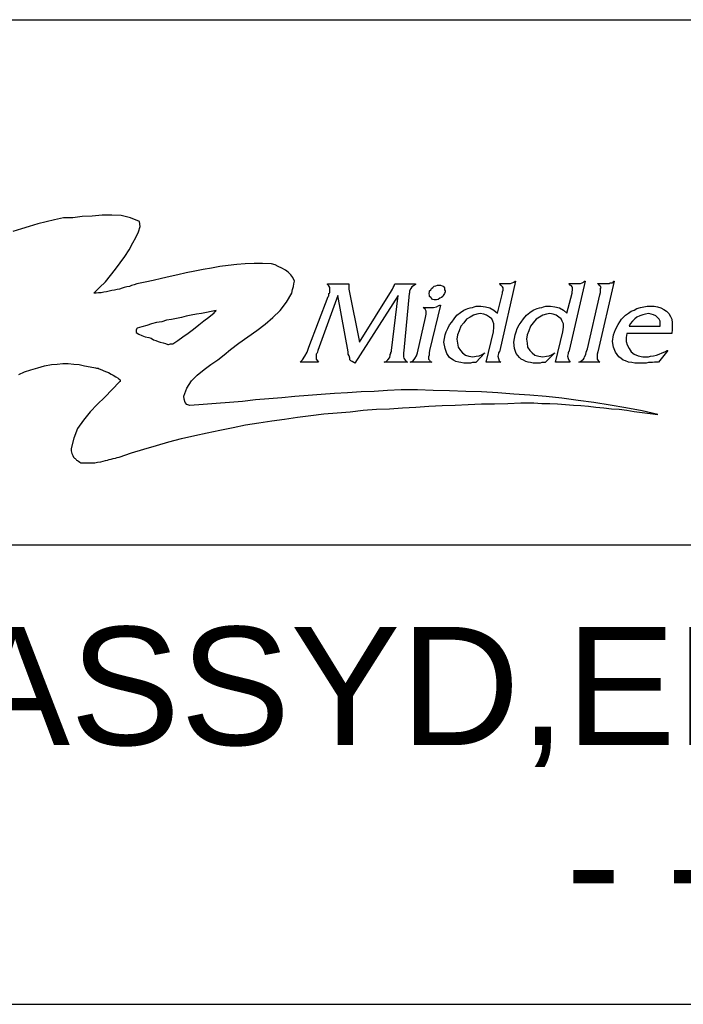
# Model space of a CAD drawing. Header units: inches. Extents: x 6 to 353, y 6 to 228.
# Tile 14 of 256: x 315 to 326, y 23 to 39. Entities that reach past the tile are written whole.
import ezdxf
from ezdxf.enums import TextEntityAlignment as Align

# ---------------------------------------------------------------- set-up
doc = ezdxf.new("R2010")
doc.units = ezdxf.units.IN
doc.header["$LTSCALE"] = 19.946667
doc.header["$MEASUREMENT"] = 0
doc.layers.get('0').update_dxf_attribs({"linetype": 'CONTINUOUS'})
doc.layers.add('09_ALL_DETAIL_ITEMS', color=7, linetype='CONTINUOUS')
doc.styles.add('TEXTSTYLE_2', font='arial.ttf')

# ---------------------------------------------------------------- blocks, each defined once
blk = doc.blocks.new('MAP_LOGO_AND_NAME_BL0', base_point=(325.333, 35.2))
at = {"color": 7, "linetype": 'Continuous'}
for p, q in [((315.628, 36.181), (315.491, 36.147)), ((315.764, 36.215), (315.628, 36.181)), ((315.909, 36.249), (315.764, 36.215)), ((316.062, 36.249), (315.909, 36.249)), ((316.216, 36.266), (316.062, 36.249)), ((316.378, 36.274), (316.216, 36.266)), ((316.54, 36.291), (316.378, 36.274)), ((316.693, 36.291), (316.54, 36.291)), ((316.847, 36.283), (316.693, 36.291)), ((317, 36.249), (316.847, 36.283)), ((317.145, 36.189), (317, 36.249)), ((317.154, 36.104), (317.145, 36.189)), ((315.227, 36.07), (315.09, 36.027)), ((315.355, 36.104), (315.227, 36.07)), ((315.491, 36.147), (315.355, 36.104)), ((317.086, 35.925), (317.128, 36.019)), ((317.128, 36.019), (317.154, 36.104)), ((317.035, 35.84), (317.086, 35.925)), ((316.907, 35.618), (316.975, 35.729)), ((316.975, 35.729), (317.035, 35.84)), ((316.83, 35.516), (316.907, 35.618)), ((316.676, 35.311), (316.753, 35.413)), ((316.753, 35.413), (316.83, 35.516)), ((318.041, 35.379), (317.904, 35.353)), ((318.177, 35.405), (318.041, 35.379)), ((318.314, 35.43), (318.177, 35.405)), ((318.45, 35.456), (318.314, 35.43)), ((318.586, 35.473), (318.45, 35.456)), ((318.723, 35.49), (318.586, 35.473)), ((318.859, 35.498), (318.723, 35.49)), ((319.004, 35.507), (318.859, 35.498)), ((319.141, 35.507), (319.004, 35.507)), ((319.286, 35.498), (319.141, 35.507)), ((319.345, 35.481), (319.286, 35.498)), ((319.397, 35.456), (319.345, 35.481)), ((319.456, 35.43), (319.397, 35.456)), ((319.516, 35.396), (319.456, 35.43)), ((319.559, 35.362), (319.516, 35.396)), ((319.601, 35.319), (319.559, 35.362)), ((316.497, 35.115), (316.591, 35.209)), ((316.591, 35.209), (316.676, 35.311)), ((317.239, 35.2), (317.103, 35.174)), ((317.367, 35.226), (317.239, 35.2)), ((317.504, 35.26), (317.367, 35.226)), ((317.64, 35.294), (317.504, 35.26)), ((317.768, 35.319), (317.64, 35.294)), ((317.904, 35.353), (317.768, 35.319)), ((319.635, 35.277), (319.601, 35.319)), ((319.661, 35.217), (319.635, 35.277)), ((319.652, 35.174), (319.661, 35.217)), ((323.252, 35.218), (322.993, 34.089)), ((323.224, 35.2), (323.242, 35.218)), ((323.242, 35.218), (323.252, 35.218)), ((324.38, 35.218), (324.121, 34.089)), ((324.353, 35.2), (324.371, 35.218)), ((324.371, 35.218), (324.38, 35.218)), ((324.852, 35.218), (324.584, 34.071)), ((324.834, 35.2), (324.843, 35.209)), ((324.843, 35.209), (324.843, 35.218)), ((324.843, 35.218), (324.852, 35.218)), ((316.404, 35.021), (316.497, 35.115)), ((316.608, 35.047), (316.566, 35.038)), ((316.651, 35.055), (316.608, 35.047)), ((316.693, 35.064), (316.651, 35.055)), ((316.736, 35.072), (316.693, 35.064)), ((316.779, 35.081), (316.736, 35.072)), ((316.821, 35.089), (316.779, 35.081)), ((316.864, 35.106), (316.821, 35.089)), ((316.898, 35.115), (316.864, 35.106)), ((316.941, 35.123), (316.898, 35.115)), ((316.983, 35.132), (316.941, 35.123)), ((317.017, 35.149), (316.983, 35.132)), ((317.06, 35.157), (317.017, 35.149)), ((317.103, 35.174), (317.06, 35.157)), ((319.618, 35.021), (319.627, 35.081)), ((319.627, 35.081), (319.644, 35.132)), ((319.644, 35.132), (319.652, 35.174)), ((320.199, 35.163), (320.199, 35.172)), ((320.199, 35.172), (320.541, 35.172)), ((320.217, 35.144), (320.199, 35.163)), ((320.236, 35.116), (320.217, 35.144)), ((320.236, 35.089), (320.236, 35.116)), ((320.236, 35.061), (320.236, 35.089)), ((320.236, 35.052), (320.236, 35.061)), ((320.236, 35.042), (320.236, 35.052)), ((320.236, 35.033), (320.236, 35.042)), ((320.541, 35.172), (320.541, 35.144)), ((320.541, 35.144), (320.541, 35.126)), ((320.541, 35.126), (320.541, 35.098)), ((320.541, 35.098), (320.541, 35.089)), ((320.541, 35.089), (320.717, 34.228)), ((320.717, 34.228), (321.235, 35.061)), ((321.235, 35.061), (321.253, 35.089)), ((321.253, 35.089), (321.263, 35.116)), ((321.263, 35.116), (321.281, 35.144)), ((321.281, 35.144), (321.29, 35.172)), ((321.29, 35.172), (321.624, 35.172)), ((321.55, 35.098), (321.531, 35.061)), ((321.531, 35.061), (321.531, 35.052)), ((321.531, 35.052), (321.531, 35.042)), ((321.531, 35.042), (321.531, 35.024)), ((321.568, 35.126), (321.55, 35.098)), ((321.596, 35.144), (321.568, 35.126)), ((321.624, 35.163), (321.596, 35.144)), ((321.624, 35.172), (321.624, 35.163)), ((321.846, 35.015), (321.855, 35.042)), ((321.855, 35.061), (321.873, 35.079)), ((321.855, 35.042), (321.855, 35.061)), ((321.873, 35.079), (321.883, 35.098)), ((321.883, 35.098), (321.91, 35.116)), ((321.91, 35.116), (321.929, 35.135)), ((321.929, 35.135), (321.957, 35.144)), ((321.957, 35.144), (321.984, 35.153)), ((321.984, 35.153), (322.003, 35.153)), ((322.003, 35.153), (322.031, 35.153)), ((322.031, 35.153), (322.058, 35.144)), ((322.058, 35.144), (322.077, 35.135)), ((322.077, 35.135), (322.086, 35.126)), ((322.086, 35.126), (322.095, 35.107)), ((322.095, 35.107), (322.095, 35.079)), ((322.095, 35.079), (322.105, 35.061)), ((322.105, 35.042), (322.095, 35.015)), ((322.105, 35.061), (322.105, 35.042)), ((322.993, 35.172), (322.993, 35.181)), ((322.993, 35.181), (323.141, 35.181)), ((323.011, 35.153), (322.993, 35.172)), ((323.02, 35.144), (323.011, 35.153)), ((323.039, 35.126), (323.02, 35.144)), ((323.048, 35.107), (323.039, 35.126)), ((323.039, 35.042), (323.048, 35.07)), ((323.039, 35.024), (323.039, 35.042)), ((323.048, 35.089), (323.048, 35.107)), ((323.048, 35.07), (323.048, 35.089)), ((323.141, 35.181), (323.168, 35.181)), ((323.168, 35.181), (323.196, 35.19)), ((323.196, 35.19), (323.224, 35.2)), ((324.121, 35.172), (324.121, 35.181)), ((324.121, 35.181), (324.269, 35.181)), ((324.14, 35.153), (324.121, 35.172)), ((324.158, 35.144), (324.14, 35.153)), ((324.168, 35.126), (324.158, 35.144)), ((324.177, 35.107), (324.168, 35.126)), ((324.168, 35.042), (324.177, 35.07)), ((324.168, 35.024), (324.168, 35.042)), ((324.177, 35.089), (324.177, 35.107)), ((324.177, 35.07), (324.177, 35.089)), ((324.269, 35.181), (324.306, 35.181)), ((324.306, 35.181), (324.334, 35.19)), ((324.334, 35.19), (324.353, 35.2)), ((324.584, 35.172), (324.584, 35.181)), ((324.584, 35.181), (324.602, 35.181)), ((324.602, 35.163), (324.584, 35.172)), ((324.602, 35.181), (324.63, 35.181)), ((324.621, 35.144), (324.602, 35.163)), ((324.63, 35.135), (324.621, 35.144)), ((324.63, 35.181), (324.658, 35.181)), ((324.639, 35.116), (324.63, 35.135)), ((324.63, 35.098), (324.639, 35.116)), ((324.63, 35.07), (324.63, 35.098)), ((324.63, 35.033), (324.63, 35.07)), ((324.658, 35.181), (324.676, 35.181)), ((324.676, 35.181), (324.704, 35.181)), ((324.704, 35.181), (324.723, 35.181)), ((324.723, 35.181), (324.741, 35.181)), ((324.741, 35.181), (324.76, 35.181)), ((324.76, 35.181), (324.769, 35.181)), ((324.769, 35.181), (324.787, 35.19)), ((324.787, 35.19), (324.797, 35.19)), ((324.797, 35.19), (324.815, 35.19)), ((324.815, 35.19), (324.824, 35.19)), ((324.824, 35.19), (324.834, 35.2)), ((316.412, 35.021), (316.404, 35.021)), ((316.429, 35.021), (316.412, 35.021)), ((316.438, 35.021), (316.429, 35.021)), ((316.48, 35.029), (316.438, 35.021)), ((316.523, 35.029), (316.48, 35.029)), ((316.566, 35.038), (316.523, 35.029)), ((319.533, 34.876), (319.618, 35.021)), ((319.894, 34.145), (320.208, 34.968)), ((320.365, 34.987), (320.042, 34.089)), ((320.208, 34.968), (320.217, 34.978)), ((320.217, 35.015), (320.227, 35.024)), ((320.217, 35.005), (320.217, 35.015)), ((320.217, 34.996), (320.217, 35.005)), ((320.217, 34.987), (320.217, 34.996)), ((320.217, 34.978), (320.217, 34.987)), ((320.227, 35.024), (320.236, 35.033)), ((320.532, 34.071), (320.365, 34.987)), ((321.346, 34.987), (320.643, 33.886)), ((321.235, 34.089), (321.346, 34.987)), ((321.522, 35.015), (321.439, 34.089)), ((321.531, 35.024), (321.522, 35.015)), ((321.855, 34.987), (321.846, 35.015)), ((321.855, 34.968), (321.855, 34.987)), ((321.873, 34.95), (321.855, 34.968)), ((321.883, 34.94), (321.873, 34.95)), ((321.901, 34.922), (321.883, 34.94)), ((321.929, 34.913), (321.901, 34.922)), ((321.947, 34.913), (321.929, 34.913)), ((321.966, 34.913), (321.947, 34.913)), ((321.994, 34.922), (321.966, 34.913)), ((322.021, 34.94), (321.994, 34.922)), ((322.049, 34.95), (322.021, 34.94)), ((322.068, 34.968), (322.049, 34.95)), ((322.077, 34.987), (322.068, 34.968)), ((322.095, 35.015), (322.077, 34.987)), ((322.956, 34.7), (323.039, 35.024)), ((324.084, 34.7), (324.168, 35.024)), ((324.417, 34.117), (324.621, 34.996)), ((324.621, 34.996), (324.63, 35.033)), ((318.308, 34.725), (318.233, 34.71)), ((318.391, 34.74), (318.308, 34.725)), ((318.361, 34.717), (318.376, 34.725)), ((318.376, 34.725), (318.384, 34.732)), ((318.384, 34.732), (318.391, 34.74)), ((319.311, 34.629), (319.431, 34.74)), ((319.431, 34.74), (319.533, 34.876)), ((321.781, 34.765), (321.753, 34.792)), ((321.753, 34.792), (321.79, 34.792)), ((321.799, 34.728), (321.781, 34.765)), ((321.79, 34.792), (321.827, 34.792)), ((321.799, 34.681), (321.799, 34.728)), ((321.827, 34.792), (321.855, 34.792)), ((322.031, 34.829), (321.855, 34.089)), ((321.855, 34.792), (321.864, 34.792)), ((321.864, 34.792), (321.92, 34.792)), ((321.92, 34.792), (321.966, 34.802)), ((321.966, 34.802), (322.003, 34.82)), ((322.003, 34.82), (322.021, 34.829)), ((322.021, 34.829), (322.031, 34.829)), ((322.354, 34.709), (322.41, 34.746)), ((322.41, 34.746), (322.447, 34.765)), ((322.447, 34.765), (322.475, 34.774)), ((322.475, 34.774), (322.512, 34.783)), ((322.512, 34.783), (322.549, 34.792)), ((322.549, 34.792), (322.576, 34.802)), ((322.576, 34.802), (322.613, 34.811)), ((322.613, 34.811), (322.65, 34.811)), ((322.65, 34.811), (322.687, 34.811)), ((322.687, 34.811), (322.761, 34.802)), ((322.761, 34.802), (322.835, 34.783)), ((322.835, 34.783), (322.9, 34.746)), ((322.9, 34.746), (322.956, 34.7)), ((323.483, 34.709), (323.538, 34.746)), ((323.538, 34.746), (323.575, 34.765)), ((323.575, 34.765), (323.603, 34.774)), ((323.603, 34.774), (323.64, 34.783)), ((323.64, 34.783), (323.677, 34.792)), ((323.677, 34.792), (323.705, 34.802)), ((323.705, 34.802), (323.742, 34.811)), ((323.742, 34.811), (323.779, 34.811)), ((323.779, 34.811), (323.816, 34.811)), ((323.816, 34.811), (323.89, 34.802)), ((323.89, 34.802), (323.964, 34.783)), ((323.964, 34.783), (324.029, 34.746)), ((324.029, 34.746), (324.084, 34.7)), ((325.083, 34.7), (325.13, 34.728)), ((325.13, 34.728), (325.176, 34.746)), ((325.176, 34.746), (325.222, 34.774)), ((325.222, 34.774), (325.278, 34.792)), ((325.278, 34.792), (325.333, 34.802)), ((325.333, 34.802), (325.389, 34.811)), ((325.389, 34.811), (325.444, 34.811)), ((325.444, 34.811), (325.5, 34.811)), ((325.5, 34.811), (325.555, 34.802)), ((325.555, 34.802), (325.611, 34.783)), ((325.611, 34.783), (325.657, 34.755)), ((325.657, 34.755), (325.703, 34.728)), ((325.703, 34.728), (325.74, 34.691)), ((317.58, 34.582), (317.505, 34.559)), ((317.662, 34.597), (317.58, 34.582)), ((317.745, 34.612), (317.662, 34.597)), ((317.828, 34.627), (317.745, 34.612)), ((317.903, 34.649), (317.828, 34.627)), ((317.985, 34.664), (317.903, 34.649)), ((318.068, 34.679), (317.985, 34.664)), ((318.151, 34.694), (318.068, 34.679)), ((318.106, 34.507), (318.188, 34.574)), ((318.233, 34.71), (318.151, 34.694)), ((318.188, 34.574), (318.271, 34.634)), ((318.271, 34.634), (318.354, 34.702)), ((318.354, 34.702), (318.361, 34.717)), ((319.183, 34.518), (319.311, 34.629)), ((321.661, 34.052), (321.79, 34.626)), ((321.79, 34.626), (321.799, 34.681)), ((322.216, 34.552), (322.253, 34.607)), ((322.253, 34.607), (322.299, 34.663)), ((322.299, 34.663), (322.354, 34.709)), ((322.456, 34.598), (322.41, 34.543)), ((322.512, 34.635), (322.456, 34.598)), ((322.567, 34.663), (322.512, 34.635)), ((322.623, 34.681), (322.567, 34.663)), ((322.678, 34.691), (322.623, 34.681)), ((322.734, 34.681), (322.678, 34.691)), ((322.78, 34.663), (322.734, 34.681)), ((322.826, 34.635), (322.78, 34.663)), ((322.863, 34.607), (322.826, 34.635)), ((322.882, 34.57), (322.863, 34.607)), ((322.9, 34.524), (322.882, 34.57)), ((323.344, 34.552), (323.381, 34.607)), ((323.381, 34.607), (323.427, 34.663)), ((323.427, 34.663), (323.483, 34.709)), ((323.585, 34.598), (323.538, 34.543)), ((323.64, 34.635), (323.585, 34.598)), ((323.696, 34.663), (323.64, 34.635)), ((323.751, 34.681), (323.696, 34.663)), ((323.807, 34.691), (323.751, 34.681)), ((323.862, 34.681), (323.807, 34.691)), ((323.909, 34.663), (323.862, 34.681)), ((323.955, 34.635), (323.909, 34.663)), ((323.992, 34.607), (323.955, 34.635)), ((324.01, 34.57), (323.992, 34.607)), ((324.029, 34.524), (324.01, 34.57)), ((324.917, 34.515), (324.972, 34.598)), ((324.972, 34.598), (325.037, 34.663)), ((325.037, 34.663), (325.083, 34.7)), ((325.148, 34.57), (325.111, 34.524)), ((325.185, 34.607), (325.148, 34.57)), ((325.222, 34.635), (325.185, 34.607)), ((325.268, 34.654), (325.222, 34.635)), ((325.315, 34.672), (325.268, 34.654)), ((325.361, 34.681), (325.315, 34.672)), ((325.407, 34.691), (325.361, 34.681)), ((325.453, 34.681), (325.407, 34.691)), ((325.49, 34.672), (325.453, 34.681)), ((325.527, 34.654), (325.49, 34.672)), ((325.555, 34.626), (325.527, 34.654)), ((325.583, 34.598), (325.555, 34.626)), ((325.601, 34.57), (325.583, 34.598)), ((325.601, 34.524), (325.601, 34.57)), ((325.74, 34.691), (325.768, 34.644)), ((325.768, 34.644), (325.786, 34.598)), ((325.786, 34.598), (325.796, 34.543)), ((317.099, 34.447), (317.091, 34.424)), ((317.091, 34.424), (317.091, 34.402)), ((317.091, 34.402), (317.091, 34.386)), ((317.106, 34.454), (317.099, 34.447)), ((317.182, 34.477), (317.106, 34.454)), ((317.264, 34.499), (317.182, 34.477)), ((317.339, 34.522), (317.264, 34.499)), ((317.422, 34.544), (317.339, 34.522)), ((317.505, 34.559), (317.422, 34.544)), ((317.933, 34.371), (318.023, 34.439)), ((318.023, 34.439), (318.106, 34.507)), ((318.902, 34.313), (319.047, 34.416)), ((319.047, 34.416), (319.183, 34.518)), ((322.123, 34.395), (322.151, 34.45)), ((322.151, 34.45), (322.179, 34.506)), ((322.179, 34.506), (322.216, 34.552)), ((322.336, 34.413), (322.308, 34.348)), ((322.364, 34.487), (322.336, 34.413)), ((322.41, 34.543), (322.364, 34.487)), ((322.891, 34.395), (322.9, 34.469)), ((322.9, 34.469), (322.9, 34.524)), ((323.261, 34.395), (323.279, 34.45)), ((323.279, 34.45), (323.307, 34.506)), ((323.307, 34.506), (323.344, 34.552)), ((323.464, 34.413), (323.437, 34.348)), ((323.492, 34.487), (323.464, 34.413)), ((323.538, 34.543), (323.492, 34.487)), ((324.02, 34.395), (324.029, 34.469)), ((324.029, 34.469), (324.029, 34.524)), ((324.843, 34.348), (324.871, 34.432)), ((324.871, 34.432), (324.917, 34.515)), ((325.111, 34.524), (325.093, 34.487)), ((325.093, 34.487), (325.601, 34.487)), ((325.601, 34.487), (325.601, 34.524)), ((325.796, 34.432), (325.786, 34.367)), ((325.796, 34.543), (325.796, 34.487)), ((325.796, 34.487), (325.796, 34.432)), ((317.091, 34.386), (317.136, 34.356)), ((317.136, 34.356), (317.182, 34.334)), ((317.182, 34.334), (317.234, 34.311)), ((317.234, 34.311), (317.294, 34.304)), ((317.294, 34.304), (317.332, 34.289)), ((317.332, 34.289), (317.369, 34.266)), ((317.369, 34.266), (317.407, 34.251)), ((317.407, 34.251), (317.445, 34.236)), ((317.685, 34.199), (317.768, 34.251)), ((317.768, 34.251), (317.85, 34.311)), ((317.85, 34.311), (317.933, 34.371)), ((318.757, 34.211), (318.902, 34.313)), ((322.086, 34.228), (322.105, 34.348)), ((322.105, 34.348), (322.123, 34.395)), ((322.308, 34.348), (322.299, 34.274)), ((322.299, 34.274), (322.308, 34.21)), ((322.771, 33.904), (322.891, 34.395)), ((323.224, 34.228), (323.242, 34.348)), ((323.242, 34.348), (323.261, 34.395)), ((323.437, 34.348), (323.427, 34.274)), ((323.427, 34.274), (323.437, 34.21)), ((323.899, 33.904), (324.02, 34.395)), ((324.824, 34.237), (324.843, 34.348)), ((325.056, 34.367), (325.046, 34.302)), ((325.046, 34.302), (325.046, 34.237)), ((325.786, 34.367), (325.056, 34.367)), ((317.445, 34.236), (317.482, 34.229)), ((317.482, 34.229), (317.527, 34.214)), ((317.527, 34.214), (317.565, 34.206)), ((317.565, 34.206), (317.602, 34.191)), ((317.602, 34.191), (317.617, 34.191)), ((317.617, 34.191), (317.647, 34.199)), ((317.647, 34.199), (317.67, 34.199)), ((317.67, 34.199), (317.685, 34.199)), ((318.518, 34.023), (318.621, 34.109)), ((318.621, 34.109), (318.757, 34.211)), ((319.866, 34.062), (319.894, 34.145)), ((320.042, 34.089), (320.032, 34.071)), ((321.235, 34.08), (321.235, 34.089)), ((321.235, 34.071), (321.235, 34.08)), ((321.439, 34.089), (321.429, 34.052)), ((321.855, 34.089), (321.846, 34.052)), ((322.105, 34.126), (322.086, 34.228)), ((322.132, 34.043), (322.105, 34.126)), ((322.308, 34.21), (322.317, 34.145)), ((322.317, 34.145), (322.354, 34.089)), ((322.354, 34.089), (322.391, 34.052)), ((322.993, 34.08), (322.983, 34.071)), ((322.993, 34.089), (322.993, 34.08)), ((323.233, 34.126), (323.224, 34.228)), ((323.261, 34.043), (323.233, 34.126)), ((323.437, 34.21), (323.446, 34.145)), ((323.446, 34.145), (323.483, 34.089)), ((323.483, 34.089), (323.52, 34.052)), ((324.121, 34.08), (324.112, 34.071)), ((324.121, 34.089), (324.121, 34.08)), ((324.399, 34.062), (324.417, 34.117)), ((324.843, 34.145), (324.824, 34.237)), ((324.871, 34.062), (324.843, 34.145)), ((325.046, 34.237), (325.065, 34.182)), ((325.065, 34.182), (325.093, 34.126)), ((325.093, 34.126), (325.13, 34.071)), ((325.722, 34.089), (325.574, 33.904)), ((325.675, 34.071), (325.712, 34.089)), ((325.712, 34.089), (325.722, 34.089)), ((318.305, 33.861), (318.416, 33.938)), ((318.416, 33.938), (318.518, 34.023)), ((319.755, 33.904), (319.792, 33.941)), ((319.792, 33.941), (319.829, 33.997)), ((319.829, 33.997), (319.866, 34.062)), ((320.023, 34.043), (320.014, 34.034)), ((320.014, 34.034), (320.014, 33.988)), ((320.014, 33.988), (320.014, 33.951)), ((320.014, 33.951), (320.032, 33.923)), ((320.032, 34.062), (320.023, 34.043)), ((320.032, 34.071), (320.032, 34.062)), ((320.032, 33.923), (320.051, 33.904)), ((320.532, 34.034), (320.532, 34.071)), ((320.55, 34.006), (320.532, 34.034)), ((320.56, 33.969), (320.55, 34.006)), ((320.56, 33.941), (320.56, 33.969)), ((320.578, 33.923), (320.56, 33.941)), ((320.597, 33.914), (320.578, 33.923)), ((321.152, 33.914), (321.179, 33.941)), ((321.179, 33.941), (321.207, 33.978)), ((321.207, 33.978), (321.216, 34.015)), ((321.216, 34.025), (321.226, 34.043)), ((321.216, 34.015), (321.216, 34.025)), ((321.226, 34.062), (321.235, 34.071)), ((321.226, 34.052), (321.226, 34.062)), ((321.226, 34.043), (321.226, 34.052)), ((321.429, 34.052), (321.429, 34.015)), ((321.429, 34.015), (321.429, 33.988)), ((321.429, 33.988), (321.439, 33.969)), ((321.439, 33.969), (321.448, 33.951)), ((321.448, 33.951), (321.457, 33.932)), ((321.457, 33.932), (321.476, 33.914)), ((321.54, 33.904), (321.587, 33.923)), ((321.587, 33.923), (321.614, 33.96)), ((321.614, 33.96), (321.642, 34.006)), ((321.642, 34.006), (321.661, 34.052)), ((321.846, 34.015), (321.836, 33.988)), ((321.836, 33.988), (321.836, 33.969)), ((321.836, 33.969), (321.836, 33.951)), ((321.836, 33.951), (321.855, 33.932)), ((321.846, 34.052), (321.846, 34.015)), ((321.855, 33.932), (321.864, 33.914)), ((322.179, 33.978), (322.132, 34.043)), ((322.216, 33.951), (322.179, 33.978)), ((322.243, 33.932), (322.216, 33.951)), ((322.28, 33.914), (322.243, 33.932)), ((322.391, 34.052), (322.438, 34.015)), ((322.438, 34.015), (322.493, 33.997)), ((322.493, 33.997), (322.558, 33.988)), ((322.558, 33.988), (322.613, 33.997)), ((322.752, 34.052), (322.604, 33.895)), ((322.613, 33.997), (322.66, 34.006)), ((322.66, 34.006), (322.706, 34.025)), ((322.706, 34.025), (322.752, 34.052)), ((322.974, 34.043), (322.965, 33.997)), ((322.965, 33.997), (322.974, 33.96)), ((322.983, 34.071), (322.974, 34.052)), ((322.974, 34.052), (322.974, 34.043)), ((322.974, 33.96), (322.983, 33.923)), ((322.983, 33.923), (323.011, 33.904)), ((323.316, 33.978), (323.261, 34.043)), ((323.344, 33.951), (323.316, 33.978)), ((323.381, 33.932), (323.344, 33.951)), ((323.418, 33.914), (323.381, 33.932)), ((323.52, 34.052), (323.566, 34.015)), ((323.566, 34.015), (323.631, 33.997)), ((323.631, 33.997), (323.696, 33.988)), ((323.696, 33.988), (323.751, 33.997)), ((323.89, 34.052), (323.733, 33.895)), ((323.751, 33.997), (323.798, 34.006)), ((323.798, 34.006), (323.844, 34.025)), ((323.844, 34.025), (323.89, 34.052)), ((324.103, 34.043), (324.094, 33.997)), ((324.094, 33.997), (324.103, 33.96)), ((324.112, 34.071), (324.103, 34.052)), ((324.103, 34.052), (324.103, 34.043)), ((324.103, 33.96), (324.121, 33.923)), ((324.121, 33.923), (324.14, 33.904)), ((324.306, 33.914), (324.334, 33.932)), ((324.334, 33.932), (324.353, 33.951)), ((324.353, 33.951), (324.362, 33.969)), ((324.362, 33.969), (324.371, 33.988)), ((324.371, 33.988), (324.39, 34.025)), ((324.39, 34.025), (324.399, 34.062)), ((324.584, 34.071), (324.575, 34.034)), ((324.575, 34.034), (324.575, 34.006)), ((324.575, 34.006), (324.575, 33.988)), ((324.575, 33.988), (324.575, 33.969)), ((324.575, 33.969), (324.575, 33.951)), ((324.575, 33.951), (324.584, 33.932)), ((324.584, 33.932), (324.602, 33.914)), ((324.926, 33.988), (324.871, 34.062)), ((324.963, 33.96), (324.926, 33.988)), ((325, 33.932), (324.963, 33.96)), ((325.037, 33.923), (325, 33.932)), ((325.083, 33.904), (325.037, 33.923)), ((325.13, 34.071), (325.176, 34.034)), ((325.176, 34.034), (325.241, 34.006)), ((325.241, 34.006), (325.315, 33.988)), ((325.315, 33.988), (325.324, 33.988)), ((325.324, 33.988), (325.342, 33.988)), ((325.342, 33.988), (325.352, 33.988)), ((325.352, 33.988), (325.37, 33.988)), ((325.37, 33.988), (325.407, 33.988)), ((325.407, 33.988), (325.444, 33.997)), ((325.444, 33.997), (325.49, 34.006)), ((325.49, 34.006), (325.537, 34.015)), ((325.537, 34.015), (325.583, 34.034)), ((325.583, 34.034), (325.629, 34.052)), ((325.629, 34.052), (325.675, 34.071)), ((315.278, 33.742), (315.38, 33.776)), ((315.38, 33.776), (315.491, 33.81)), ((315.491, 33.81), (315.602, 33.844)), ((315.602, 33.844), (315.713, 33.861)), ((315.713, 33.861), (315.807, 33.87)), ((315.807, 33.87), (315.9, 33.878)), ((315.9, 33.878), (315.986, 33.878)), ((315.986, 33.878), (316.08, 33.87)), ((316.08, 33.87), (316.165, 33.861)), ((316.165, 33.861), (316.25, 33.844)), ((316.25, 33.844), (316.344, 33.827)), ((316.344, 33.827), (316.429, 33.81)), ((316.429, 33.81), (316.446, 33.802)), ((316.446, 33.802), (316.455, 33.802)), ((316.455, 33.802), (316.472, 33.802)), ((316.472, 33.802), (316.489, 33.793)), ((316.489, 33.793), (316.531, 33.776)), ((316.531, 33.776), (316.566, 33.759)), ((318.083, 33.691), (318.194, 33.785)), ((318.194, 33.785), (318.305, 33.861)), ((320.051, 33.904), (319.755, 33.904)), ((320.624, 33.895), (320.597, 33.914)), ((320.643, 33.886), (320.624, 33.895)), ((321.115, 33.904), (321.152, 33.914)), ((321.494, 33.904), (321.115, 33.904)), ((321.476, 33.914), (321.494, 33.904)), ((321.892, 33.904), (321.54, 33.904)), ((321.864, 33.914), (321.892, 33.904)), ((322.327, 33.904), (322.28, 33.914)), ((322.364, 33.895), (322.327, 33.904)), ((322.41, 33.886), (322.364, 33.895)), ((322.456, 33.886), (322.41, 33.886)), ((322.502, 33.886), (322.456, 33.886)), ((322.521, 33.886), (322.502, 33.886)), ((322.549, 33.895), (322.521, 33.886)), ((322.576, 33.895), (322.549, 33.895)), ((322.604, 33.895), (322.576, 33.895)), ((323.011, 33.904), (322.771, 33.904)), ((323.455, 33.904), (323.418, 33.914)), ((323.492, 33.895), (323.455, 33.904)), ((323.538, 33.886), (323.492, 33.895)), ((323.585, 33.886), (323.538, 33.886)), ((323.631, 33.886), (323.585, 33.886)), ((323.649, 33.886), (323.631, 33.886)), ((323.677, 33.895), (323.649, 33.886)), ((323.705, 33.895), (323.677, 33.895)), ((323.733, 33.895), (323.705, 33.895)), ((324.14, 33.904), (323.899, 33.904)), ((324.279, 33.904), (324.306, 33.914)), ((324.621, 33.904), (324.279, 33.904)), ((324.602, 33.914), (324.621, 33.904)), ((325.139, 33.895), (325.083, 33.904)), ((325.185, 33.886), (325.139, 33.895)), ((325.241, 33.886), (325.185, 33.886)), ((325.296, 33.886), (325.241, 33.886)), ((325.333, 33.886), (325.296, 33.886)), ((325.37, 33.886), (325.333, 33.886)), ((325.407, 33.895), (325.37, 33.886)), ((325.435, 33.895), (325.407, 33.895)), ((325.472, 33.895), (325.435, 33.895)), ((325.509, 33.904), (325.472, 33.895)), ((325.546, 33.904), (325.509, 33.904)), ((325.574, 33.904), (325.546, 33.904)), ((315.184, 33.699), (315.278, 33.742)), ((316.566, 33.759), (316.608, 33.742)), ((316.608, 33.742), (316.642, 33.733)), ((316.642, 33.733), (316.685, 33.708)), ((316.685, 33.708), (316.719, 33.691)), ((316.719, 33.691), (316.762, 33.665)), ((316.762, 33.665), (316.796, 33.64)), ((316.796, 33.64), (316.804, 33.631)), ((316.804, 33.631), (316.813, 33.631)), ((316.813, 33.631), (316.821, 33.622)), ((316.821, 33.622), (316.83, 33.614)), ((316.83, 33.614), (316.83, 33.605)), ((316.83, 33.605), (316.83, 33.597)), ((317.99, 33.597), (318.083, 33.691)), ((316.702, 33.46), (316.583, 33.333)), ((316.821, 33.58), (316.702, 33.46)), ((316.83, 33.588), (316.821, 33.58)), ((316.83, 33.597), (316.83, 33.588)), ((317.862, 33.35), (317.913, 33.478)), ((317.913, 33.478), (317.99, 33.597)), ((321.17, 33.443), (320.957, 33.426)), ((321.392, 33.452), (321.17, 33.443)), ((321.656, 33.452), (321.392, 33.452)), ((321.912, 33.443), (321.656, 33.452)), ((322.176, 33.435), (321.912, 33.443)), ((316.583, 33.333), (316.455, 33.213)), ((317.87, 33.298), (317.862, 33.35)), ((317.887, 33.247), (317.87, 33.298)), ((319.03, 33.29), (318.817, 33.264)), ((319.243, 33.307), (319.03, 33.29)), ((319.456, 33.324), (319.243, 33.307)), ((319.669, 33.341), (319.456, 33.324)), ((319.883, 33.358), (319.669, 33.341)), ((320.096, 33.375), (319.883, 33.358)), ((320.309, 33.392), (320.096, 33.375)), ((320.522, 33.401), (320.309, 33.392)), ((320.744, 33.418), (320.522, 33.401)), ((320.957, 33.426), (320.744, 33.418)), ((322.441, 33.426), (322.176, 33.435)), ((322.697, 33.418), (322.441, 33.426)), ((322.961, 33.401), (322.697, 33.418)), ((323.225, 33.384), (322.961, 33.401)), ((323.481, 33.367), (323.225, 33.384)), ((323.745, 33.341), (323.481, 33.367)), ((324.001, 33.316), (323.745, 33.341)), ((324.266, 33.281), (324.001, 33.316)), ((324.521, 33.247), (324.266, 33.281)), ((316.455, 33.213), (316.344, 33.094)), ((317.913, 33.213), (317.887, 33.247)), ((317.964, 33.196), (317.913, 33.213)), ((318.177, 33.213), (317.964, 33.196)), ((318.39, 33.23), (318.177, 33.213)), ((318.604, 33.247), (318.39, 33.23)), ((318.817, 33.264), (318.604, 33.247)), ((320.778, 33.119), (320.991, 33.136)), ((320.991, 33.136), (321.204, 33.145)), ((321.204, 33.145), (321.417, 33.162)), ((321.417, 33.162), (321.631, 33.171)), ((321.631, 33.171), (321.844, 33.188)), ((321.844, 33.188), (322.057, 33.196)), ((322.057, 33.196), (322.27, 33.205)), ((322.27, 33.205), (322.483, 33.213)), ((322.483, 33.213), (322.697, 33.222)), ((322.697, 33.222), (322.91, 33.222)), ((322.91, 33.222), (323.123, 33.23)), ((323.123, 33.23), (323.336, 33.239)), ((323.336, 33.239), (323.549, 33.239)), ((323.549, 33.239), (323.677, 33.23)), ((323.677, 33.23), (323.805, 33.23)), ((323.805, 33.23), (323.933, 33.222)), ((323.933, 33.222), (324.061, 33.213)), ((324.061, 33.213), (324.189, 33.205)), ((324.189, 33.205), (324.308, 33.196)), ((324.308, 33.196), (324.436, 33.188)), ((324.436, 33.188), (324.555, 33.171)), ((324.786, 33.205), (324.521, 33.247)), ((324.555, 33.171), (324.683, 33.162)), ((324.683, 33.162), (324.811, 33.145)), ((325.042, 33.162), (324.786, 33.205)), ((324.811, 33.145), (324.931, 33.136)), ((324.931, 33.136), (325.059, 33.119)), ((325.306, 33.111), (325.042, 33.162)), ((316.344, 33.094), (316.233, 32.957)), ((319.294, 32.949), (319.499, 32.974)), ((319.499, 32.974), (319.712, 33.009)), ((319.712, 33.009), (319.925, 33.034)), ((319.925, 33.034), (320.138, 33.06)), ((320.138, 33.06), (320.352, 33.077)), ((320.352, 33.077), (320.565, 33.094)), ((320.565, 33.094), (320.778, 33.119)), ((325.059, 33.119), (325.178, 33.102)), ((325.178, 33.102), (325.306, 33.085)), ((325.562, 33.051), (325.306, 33.111)), ((325.306, 33.085), (325.434, 33.068)), ((325.434, 33.068), (325.562, 33.051)), ((316.139, 32.821), (316.08, 32.667)), ((316.233, 32.957), (316.139, 32.821)), ((318.45, 32.795), (318.663, 32.838)), ((318.663, 32.838), (318.868, 32.881)), ((318.868, 32.881), (319.081, 32.915)), ((319.081, 32.915), (319.294, 32.949)), ((316.08, 32.667), (316.037, 32.497)), ((317.623, 32.608), (317.828, 32.659)), ((317.828, 32.659), (318.041, 32.71)), ((318.041, 32.71), (318.245, 32.753)), ((318.245, 32.753), (318.45, 32.795)), ((316.037, 32.497), (316.037, 32.463)), ((317.017, 32.429), (317.214, 32.488)), ((317.214, 32.488), (317.418, 32.548)), ((317.418, 32.548), (317.623, 32.608)), ((316.037, 32.463), (316.045, 32.42)), ((316.045, 32.42), (316.062, 32.386)), ((316.062, 32.386), (316.071, 32.36)), ((316.071, 32.36), (316.088, 32.343)), ((316.088, 32.343), (316.097, 32.335)), ((316.097, 32.335), (316.114, 32.318)), ((316.651, 32.318), (316.685, 32.326)), ((316.685, 32.326), (316.719, 32.335)), ((316.719, 32.335), (316.753, 32.343)), ((316.753, 32.343), (316.779, 32.352)), ((316.779, 32.352), (316.813, 32.36)), ((316.813, 32.36), (317.017, 32.429)), ((316.114, 32.318), (316.122, 32.309)), ((316.122, 32.309), (316.139, 32.301)), ((316.139, 32.301), (316.156, 32.292)), ((316.156, 32.292), (316.173, 32.275)), ((316.173, 32.275), (316.19, 32.267)), ((316.19, 32.267), (316.233, 32.267)), ((316.233, 32.267), (316.276, 32.267)), ((316.276, 32.267), (316.318, 32.267)), ((316.318, 32.267), (316.369, 32.267)), ((316.369, 32.267), (316.421, 32.267)), ((316.421, 32.267), (316.463, 32.275)), ((316.463, 32.275), (316.514, 32.284)), ((316.514, 32.284), (316.557, 32.292)), ((316.557, 32.292), (316.591, 32.301)), ((316.591, 32.301), (316.625, 32.309)), ((316.625, 32.309), (316.651, 32.318))]:
    blk.add_line(p, q, dxfattribs=at)

msp = doc.modelspace()

# ---------------------------------------------------------------- linework, layer by layer
at = {"color": 7, "linetype": 'Continuous'}
for p, q in [((298.6667, 39.4667), (352, 39.4667)), ((298.6667, 30.9333), (352, 30.9333)), ((298.6667, 23.4667), (352, 23.4667))]:
    msp.add_line(p, q, dxfattribs=at)

# ---------------------------------------------------------------- block references
msp.add_blockref('MAP_LOGO_AND_NAME_BL0', (325.3333, 35.2), dxfattribs=at)

# ---------------------------------------------------------------- texts
at = {"layer": '09_ALL_DETAIL_ITEMS', "color": 7, "linetype": 'Continuous', "style": 'TEXTSTYLE_2'}
for s, p in [('ASSYD,ERK-3520', (325.3333, 27.68)), ('- -', (325.3333, 24.8))]:
    msp.add_text(s, height=1.92, dxfattribs=at).set_placement(p, align=Align.CENTER)

doc.saveas('drawing.dxf')
